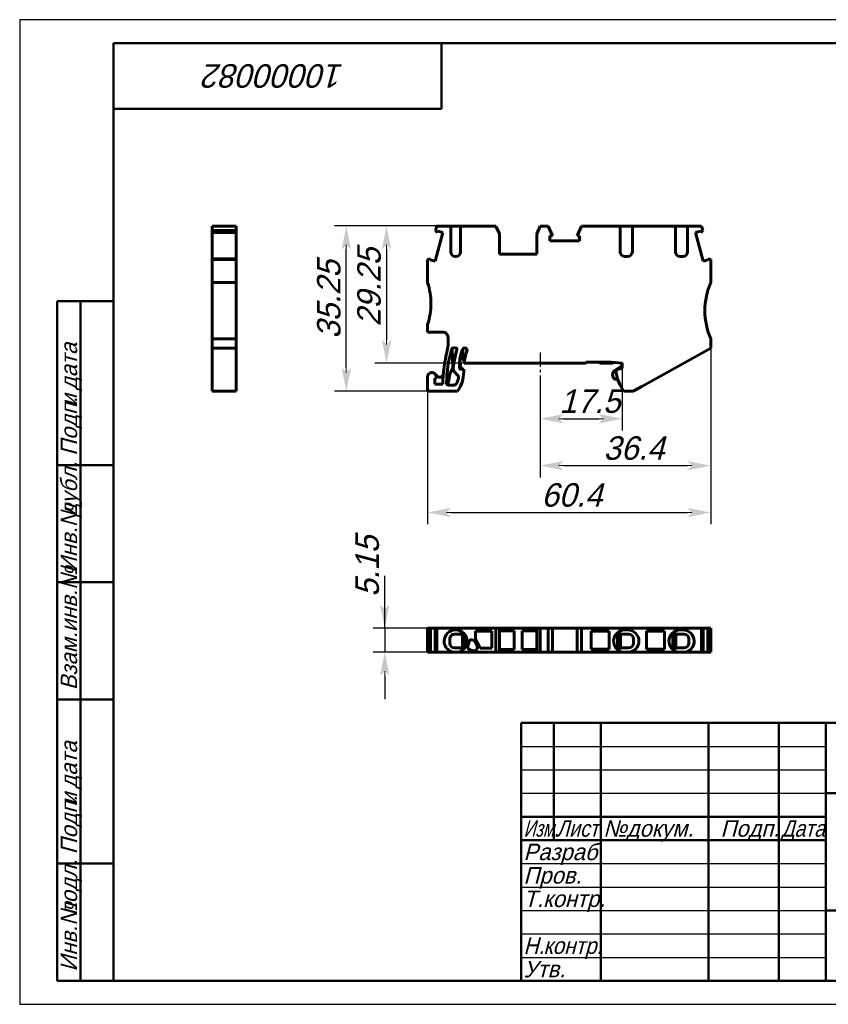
# Model space of a CAD drawing. Header units: millimetres. Extents: x 0 to 297, y 0 to 210.
# Tile 1 of 2: x 0 to 173, y 0 to 210. Entities that reach past the tile are written whole.
import ezdxf

# ---------------------------------------------------------------- set-up
doc = ezdxf.new("R2010")
doc.units = ezdxf.units.MM
doc.linetypes.add('CENTER_per1_scale0.097244', pattern=[4.94, 3.0875, -0.6175, 0.6175, -0.6175])
doc.styles.add('TextStyle_1', font='T-FLEX Type A.TTF', dxfattribs={"oblique": 15, "height": 5})
doc.styles.add('TextStyle_2', font='T-FLEX Type A.TTF', dxfattribs={"oblique": 15, "height": 3.5})
doc.styles.add('TextStyle_3', font='T-FLEX Type A.TTF', dxfattribs={"width": 0.744064, "oblique": 15, "height": 3.5})
doc.styles.add('TextStyle_4', font='T-FLEX Type A.TTF', dxfattribs={"width": 0.883061, "oblique": 15, "height": 3.5})
doc.styles.add('TextStyle_5', font='T-FLEX Type A.TTF', dxfattribs={"width": 0.94413, "oblique": 15, "height": 3.5})
doc.styles.add('TextStyle_7', font='T-FLEX Type A.TTF', dxfattribs={"oblique": 15, "height": 5})
doc.dimstyles.new('DIM_ST_1', dxfattribs={"dimtxt": 5, "dimasz": 5, "dimexe": 2.5, "dimexo": 0, "dimtad": 1, "dimrnd": 0.01, "dimdsep": 46, "dimtxsty": 'TextStyle_1', "dimblk": 'Arrow_3_C7_Status', "dimcen": 0.09, "dimclrd": 7, "dimclre": 7, "dimclrt": 7, "dimazin": 0, "dimtfac": 1, "dimtdec": 0, "dimtmove": 0, "dimatfit": 0, "dimldrblk": 'NONE', "dimfxl": 1, "dimtvp": 1, "dimtolj": 1, "dimarcsym": 0})
doc.dimstyles.new('DIM_ST_2', dxfattribs={"dimtxt": 5, "dimasz": 5, "dimexe": 2.5, "dimexo": 0, "dimtad": 1, "dimrnd": 0.01, "dimdsep": 46, "dimtxsty": 'TextStyle_1', "dimblk": 'Arrow_3_C7_Status', "dimcen": 0.09, "dimclrd": 7, "dimclre": 7, "dimclrt": 7, "dimazin": 0, "dimtfac": 1, "dimtdec": 0, "dimtmove": 0, "dimatfit": 0, "dimldrblk": 'NONE', "dimfxl": 1, "dimtvp": 1, "dimtolj": 1, "dimarcsym": 0})
doc.dimstyles.new('DIM_ST_3', dxfattribs={"dimtxt": 5, "dimasz": 5, "dimexe": 2.5, "dimexo": 0, "dimtad": 1, "dimrnd": 0.01, "dimdsep": 46, "dimtxsty": 'TextStyle_1', "dimblk": 'Arrow_3_C7_Status', "dimcen": 0.09, "dimclrd": 7, "dimclre": 7, "dimclrt": 7, "dimazin": 0, "dimtfac": 1, "dimtdec": 0, "dimtmove": 0, "dimatfit": 0, "dimldrblk": 'NONE', "dimfxl": 1, "dimtvp": 1, "dimtolj": 1, "dimarcsym": 0})

# ---------------------------------------------------------------- blocks, each defined once
blk = doc.blocks.new('Arrow_3_C7_Status')
at = {"color": 7, "linetype": 'Continuous', "lineweight": 0}
blk.add_line((-1, 0), (-0.8, 0), dxfattribs=at)
at = {"color": 7}
blk.add_solid([(-1, -0.2), (0, 0), (-0.8, 0), (-1, 0.2)], dxfattribs=at)
blk = doc.blocks.new('*D5')
at = {"color": 7, "lineweight": -2}
for p, q in [((94.07, 166), (67.19, 166)), ((69.69, 135.75), (69.69, 161)), ((87.04, 130.75), (67.19, 130.75))]:
    blk.add_line(p, q, dxfattribs=at)
at = {"layer": 'Defpoints', "color": 0}
for p in [(69.69, 166), (94.07, 166), (87.04, 130.75)]:
    blk.add_point(p, dxfattribs=at)
at = {"color": 7, "lineweight": -2, "xscale": 5, "yscale": 5, "zscale": 5}
for p, rotation in [((69.69, 166), 90), ((69.69, 130.75), 270)]:
    blk.add_blockref('Arrow_3_C7_Status', p, dxfattribs=dict(at, rotation=rotation))
blk = doc.blocks.new('_None')
blk = doc.blocks.new('*D6')
at = {"color": 7, "lineweight": -2}
for p, q in [((147.44, 139.95), (147.44, 112.39)), ((111.04, 134.1), (111.04, 112.39)), ((116.04, 114.89), (142.44, 114.89))]:
    blk.add_line(p, q, dxfattribs=at)
at = {"layer": 'Defpoints', "color": 0}
for p in [(147.44, 139.95), (111.04, 134.1), (147.44, 114.89)]:
    blk.add_point(p, dxfattribs=at)
at = {"color": 7, "lineweight": -2, "xscale": 5, "yscale": 5, "zscale": 5}
for p, rotation in [((111.04, 114.89), 180), ((147.44, 114.89), 360)]:
    blk.add_blockref('Arrow_3_C7_Status', p, dxfattribs=dict(at, rotation=rotation))
blk = doc.blocks.new('*D7')
at = {"color": 7, "lineweight": -2}
for p, q in [((128.54, 135.65), (128.54, 122.39)), ((111.04, 134.1), (111.04, 122.39)), ((116.04, 124.89), (123.54, 124.89))]:
    blk.add_line(p, q, dxfattribs=at)
at = {"layer": 'Defpoints', "color": 0}
for p in [(128.54, 135.65), (111.04, 134.1), (128.54, 124.89)]:
    blk.add_point(p, dxfattribs=at)
at = {"color": 7, "lineweight": -2, "xscale": 5, "yscale": 5, "zscale": 5, "rotation": 180}
blk.add_blockref('Arrow_3_C7_Status', (111.04, 124.89), dxfattribs=at)
at = {"color": 7, "lineweight": -2, "xscale": 5, "yscale": 5, "zscale": 5}
blk.add_blockref('Arrow_3_C7_Status', (128.54, 124.89), dxfattribs=at)
blk = doc.blocks.new('*D8')
at = {"color": 7, "lineweight": -2}
for p, q in [((147.44, 139.95), (147.44, 102.39)), ((87.04, 130.75), (87.04, 102.39)), ((92.04, 104.89), (142.44, 104.89))]:
    blk.add_line(p, q, dxfattribs=at)
at = {"layer": 'Defpoints', "color": 0}
for p in [(147.44, 139.95), (87.04, 130.75), (147.44, 104.89)]:
    blk.add_point(p, dxfattribs=at)
at = {"color": 7, "lineweight": -2, "xscale": 5, "yscale": 5, "zscale": 5}
for p, rotation in [((87.04, 104.89), 180), ((147.44, 104.89), 360)]:
    blk.add_blockref('Arrow_3_C7_Status', p, dxfattribs=dict(at, rotation=rotation))
blk = doc.blocks.new('*D9')
at = {"color": 7, "lineweight": -2}
for p, q in [((94.07, 166), (75.77, 166)), ((78.27, 161), (78.27, 141.75)), ((94.85, 136.75), (75.77, 136.75))]:
    blk.add_line(p, q, dxfattribs=at)
at = {"layer": 'Defpoints', "color": 0}
for p in [(94.07, 166), (78.27, 136.75), (94.85, 136.75)]:
    blk.add_point(p, dxfattribs=at)
at = {"color": 7, "lineweight": -2, "xscale": 5, "yscale": 5, "zscale": 5}
for p, rotation in [((78.27, 166), 90.0000000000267), ((78.27, 136.75), 270.0000000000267)]:
    blk.add_blockref('Arrow_3_C7_Status', p, dxfattribs=dict(at, rotation=rotation))
blk = doc.blocks.new('*D10')
at = {"color": 7, "lineweight": -2}
for p, q in [((77.89, 80.23), (77.89, 91.36)), ((77.89, 85.23), (77.89, 90.23)), ((87.04, 80.23), (75.39, 80.23)), ((77.89, 80.23), (77.89, 75.08)), ((87.04, 75.08), (75.39, 75.08)), ((77.89, 70.08), (77.89, 65.08))]:
    blk.add_line(p, q, dxfattribs=at)
at = {"layer": 'Defpoints', "color": 0}
for p in [(87.04, 80.23), (77.89, 75.08), (87.04, 75.08)]:
    blk.add_point(p, dxfattribs=at)
at = {"color": 7, "lineweight": -2, "xscale": 5, "yscale": 5, "zscale": 5}
for p, rotation in [((77.89, 80.23), 270), ((77.89, 75.08), 90)]:
    blk.add_blockref('Arrow_3_C7_Status', p, dxfattribs=dict(at, rotation=rotation))
blk = doc.blocks.new('_FR1Страница_1')
at = {"color": 7, "linetype": 'Continuous', "lineweight": 25}
for p, q in [((0, 210), (0, 0)), ((297, 210), (0, 210)), ((107, 55), (172, 55)), ((107, 50), (172, 50)), ((107, 45), (172, 45)), ((107, 30), (172, 30)), ((107, 25), (172, 25)), ((107, 20), (172, 20)), ((107, 15), (172, 15)), ((107, 10), (172, 10)), ((0, 0), (297, 0))]:
    blk.add_line(p, q, dxfattribs=at)
at = {"color": 7, "linetype": 'Continuous', "lineweight": 50}
for p, q in [((20, 5), (20, 205)), ((20, 205), (292, 205)), ((90, 191), (90, 205)), ((20, 191), (90, 191)), ((8, 5), (8, 150)), ((8, 150), (20, 150)), ((13, 150), (13, 5)), ((8, 115), (20, 115)), ((8, 90), (20, 90)), ((20, 65), (8, 65)), ((107, 5), (107, 60)), ((107, 60), (292, 60)), ((114, 60), (114, 35)), ((124, 60), (124, 5)), ((147, 60), (147, 5)), ((162, 60), (162, 5)), ((172, 60), (172, 5)), ((172, 45), (292, 45)), ((107, 40), (172, 40)), ((107, 35), (172, 35)), ((8, 30), (20, 30)), ((172, 20), (292, 20)), ((20, 5), (8, 5)), ((292, 5), (20, 5))]:
    blk.add_line(p, q, dxfattribs=at)
at = {"color": 7, "oblique": 15}
for s, height, rotation, style, p in [('10000082', 5, 180, 'TextStyle_7', (69.23, 200.5)), ('дата', 3.5, 90, 'TextStyle_2', (12.25, 131.01)), ('Подп.', 3.5, 90, 'TextStyle_2', (12.25, 117)), ('и', 3.5, 90, 'TextStyle_2', (12.25, 127.51)), ('дубл.', 3.5, 90, 'TextStyle_2', (12.25, 104.01)), ('Инв.№', 3.5, 90, 'TextStyle_2', (12.25, 92)), ('Взам.инв.№', 3.5, 90, 'TextStyle_2', (12.25, 67)), ('дата', 3.5, 90, 'TextStyle_2', (12.25, 46.01)), ('Подп.', 3.5, 90, 'TextStyle_2', (12.25, 32)), ('и', 3.5, 90, 'TextStyle_2', (12.25, 42.51)), ('подл.', 3.5, 90, 'TextStyle_2', (12.25, 19.01)), ('Инв.№', 3.5, 90, 'TextStyle_2', (12.25, 7))]:
    blk.add_text(s, height=height, rotation=rotation, dxfattribs=dict(at, style=style)).set_placement(p)
for s, style, width, p in [('Изм.', 'TextStyle_3', 0.744064, (107.5, 35.75)), ('Лист', 'TextStyle_4', 0.883061, (114.5, 35.75)), ('Дата', 'TextStyle_4', 0.883061, (162.5, 35.75)), ('Н.', 'TextStyle_5', 0.94413, (107.5, 10.75)), ('контр.', 'TextStyle_5', 0.94413, (111.75, 10.75))]:
    blk.add_text(s, height=3.5, dxfattribs=dict(at, style=style, width=width)).set_placement(p)
at = {"color": 7, "style": 'TextStyle_2', "oblique": 15}
for s, p in [('№', (124.5, 35.75)), ('докум.', (129.5, 35.75)), ('Подп.', (149.53, 35.75)), ('Разраб.', (107.5, 30.75)), ('Пров.', (107.5, 25.75)), ('Т.контр.', (107.5, 20.75)), ('Утв.', (107.5, 5.75))]:
    blk.add_text(s, height=3.5, dxfattribs=at).set_placement(p)
blk = doc.blocks.new('Страница_1')
at = {"color": 7, "linetype": 'Continuous', "lineweight": 60}
for p, q in [((41.069, 165.995), (41.069, 165.033)), ((41.069, 165.995), (46.219, 165.995)), ((46.219, 165.995), (46.219, 165.033)), ((89.004, 165.995), (88.746, 165.033)), ((91.969, 165.995), (89.004, 165.995)), ((91.969, 160.495), (91.969, 165.995)), ((91.971, 165.995), (92.969, 165.995)), ((93.069, 165.995), (92.969, 165.995)), ((94.058, 165.995), (93.069, 165.995)), ((94.069, 165.995), (94.069, 160.495)), ((101.626, 165.995), (94.069, 165.995)), ((102.344, 164.295), (101.626, 165.995)), ((111.063, 165.995), (110.344, 164.295)), ((112.734, 165.995), (111.063, 165.995)), ((113.658, 163.893), (112.734, 165.995)), ((119.854, 165.995), (118.93, 163.893)), ((128.119, 165.995), (119.854, 165.995)), ((128.119, 165.995), (128.119, 160.495)), ((128.121, 165.995), (129.119, 165.995)), ((129.119, 165.995), (129.719, 165.995)), ((130.717, 165.995), (129.719, 165.995)), ((130.719, 160.495), (130.719, 165.995)), ((132.744, 165.995), (130.719, 165.995)), ((132.744, 165.995), (139.919, 165.995)), ((139.919, 165.995), (139.919, 160.495)), ((139.921, 165.995), (140.919, 165.995)), ((140.919, 165.995), (141.519, 165.995)), ((142.517, 165.995), (141.519, 165.995)), ((142.519, 165.995), (145.484, 165.995)), ((142.519, 160.495), (142.519, 165.995)), ((145.484, 165.995), (145.742, 165.033)), ((41.069, 165.033), (41.069, 164.6)), ((41.069, 165.033), (46.219, 165.033)), ((41.069, 164.6), (46.219, 164.6)), ((41.069, 164.586), (41.069, 164.598)), ((41.069, 164.586), (41.069, 159.018)), ((41.069, 164.586), (46.219, 164.586)), ((46.219, 165.033), (46.219, 164.6)), ((46.219, 164.598), (46.219, 164.586)), ((46.219, 159.018), (46.219, 164.586)), ((90.283, 164.586), (88.646, 158.476)), ((88.746, 165.033), (89.179, 164.6)), ((89.179, 164.6), (89.249, 164.863)), ((89.249, 164.863), (90.283, 164.586)), ((102.344, 159.995), (102.344, 164.295)), ((110.344, 164.295), (110.344, 159.995)), ((113.132, 162.82), (113.132, 163.893)), ((113.132, 163.893), (113.658, 163.893)), ((118.93, 163.893), (119.457, 163.893)), ((119.457, 163.893), (119.457, 162.82)), ((144.205, 164.586), (145.239, 164.863)), ((144.205, 164.586), (145.842, 158.476)), ((145.239, 164.863), (145.309, 164.6)), ((145.742, 165.033), (145.309, 164.6)), ((119.457, 162.82), (113.132, 162.82)), ((110.344, 159.995), (102.344, 159.995)), ((41.069, 159.016), (46.219, 159.016)), ((41.069, 158.845), (41.069, 159.016)), ((41.069, 158.845), (41.069, 153.945)), ((41.069, 158.845), (46.219, 158.845)), ((46.219, 159.016), (46.219, 158.845)), ((46.219, 158.845), (46.219, 153.945)), ((87.683, 159.016), (87.044, 158.845)), ((87.044, 158.845), (87.044, 153.899)), ((87.612, 158.753), (87.683, 159.016)), ((88.646, 158.476), (87.612, 158.753)), ((93.069, 159.495), (92.969, 159.495)), ((129.119, 159.495), (129.719, 159.495)), ((129.719, 159.495), (129.119, 159.495)), ((141.519, 159.495), (140.919, 159.495)), ((140.919, 159.495), (141.519, 159.495)), ((146.876, 158.753), (145.842, 158.476)), ((146.805, 159.016), (146.876, 158.753)), ((147.444, 158.845), (146.805, 159.016)), ((147.444, 158.845), (147.444, 153.945)), ((46.219, 153.945), (41.069, 153.945)), ((41.069, 153.945), (41.069, 147.945)), ((46.219, 153.945), (46.219, 147.945)), ((41.069, 147.945), (41.069, 141.945)), ((46.219, 147.945), (46.219, 141.945)), ((87.044, 144.992), (87.044, 143.345)), ((87.044, 143.345), (90.346, 143.345)), ((41.069, 141.945), (41.069, 139.945)), ((46.219, 141.945), (41.069, 141.945)), ((46.219, 141.945), (46.219, 139.945)), ((147.444, 141.945), (147.444, 139.945)), ((41.069, 139.945), (46.219, 139.945)), ((41.069, 139.945), (41.069, 131.79)), ((46.219, 139.945), (46.219, 131.79)), ((92.4, 135.846), (92.274, 139.88)), ((93.004, 139.99), (92.586, 139.99)), ((94.534, 137.794), (94.584, 139.816)), ((147.444, 139.945), (132.744, 131.79)), ((93.873, 137.134), (94.015, 136.971)), ((94.064, 136.845), (94.075, 136.423)), ((94.883, 137.195), (94.657, 137.452)), ((94.85, 136.745), (120.644, 136.745)), ((120.844, 136.945), (126.258, 136.945)), ((123.828, 136.812), (123.598, 136.945)), ((124.078, 136.745), (126.285, 136.745)), ((126.258, 136.945), (128.544, 136.745)), ((126.535, 136.812), (126.699, 136.907)), ((128.489, 136.75), (128.514, 136.609)), ((128.544, 136.745), (128.544, 135.645)), ((88.58, 134.482), (89.096, 133.966)), ((92.353, 135.619), (91.935, 134.721)), ((93.362, 134.289), (92.769, 134.882)), ((93.844, 135.585), (93.844, 136.445)), ((94.061, 135.386), (93.844, 135.585)), ((93.91, 136.148), (94.029, 136.289)), ((94.261, 135.781), (94.029, 135.822)), ((94.744, 135.445), (94.061, 135.386)), ((94.344, 135.683), (94.344, 135.468)), ((94.344, 135.41), (94.344, 135.468)), ((94.744, 134.889), (94.744, 135.445)), ((128.308, 136.113), (126.974, 135.178)), ((128.544, 135.645), (127.244, 135.297)), ((127.244, 135.297), (127.244, 134.845)), ((87.044, 133.845), (87.044, 130.745)), ((88.544, 133.545), (88.637, 133.545)), ((88.544, 132.245), (88.544, 133.545)), ((91.487, 132.772), (91.699, 133.974)), ((93.332, 132.619), (93.59, 133.226)), ((126.657, 133.666), (126.571, 133.901)), ((41.069, 131.79), (41.069, 130.745)), ((46.219, 130.745), (41.069, 130.745)), ((46.219, 131.79), (46.219, 130.745)), ((87.044, 130.745), (93.386, 130.745)), ((90.252, 132.245), (88.544, 132.245)), ((91.56, 132.045), (92.427, 132.045)), ((128.903, 130.745), (130.862, 130.745)), ((132.744, 131.79), (130.862, 130.745)), ((87.044, 80.226), (87.683, 80.226)), ((87.044, 75.076), (87.044, 80.226)), ((87.683, 75.076), (87.683, 80.226)), ((88.646, 80.226), (87.685, 80.226)), ((88.646, 75.076), (88.646, 80.226)), ((88.744, 80.226), (88.646, 80.226)), ((88.746, 80.226), (89.004, 80.226)), ((88.746, 75.076), (88.746, 80.226)), ((89.004, 80.226), (101.626, 80.226)), ((89.004, 75.076), (89.004, 80.226)), ((93.069, 79.876), (92.969, 79.876)), ((101.626, 80.226), (102.344, 80.226)), ((101.626, 75.076), (101.626, 80.226)), ((102.344, 80.226), (110.344, 80.226)), ((102.344, 80.226), (102.344, 75.076)), ((110.344, 80.226), (110.344, 75.076)), ((110.344, 80.226), (111.063, 80.226)), ((111.063, 75.076), (111.063, 80.226)), ((111.063, 80.226), (112.734, 80.226)), ((112.734, 75.076), (112.734, 80.226)), ((113.658, 80.226), (112.734, 80.226)), ((113.658, 80.226), (113.658, 75.076)), ((113.66, 80.226), (118.928, 80.226)), ((119.854, 80.226), (118.93, 80.226)), ((118.93, 80.226), (118.93, 75.076)), ((119.854, 75.076), (119.854, 80.226)), ((132.744, 80.226), (119.854, 80.226)), ((129.119, 79.876), (129.719, 79.876)), ((145.484, 80.226), (132.744, 80.226)), ((140.919, 79.876), (141.519, 79.876)), ((145.484, 75.076), (145.484, 80.226)), ((145.484, 80.226), (145.742, 80.226)), ((145.742, 75.076), (145.742, 80.226)), ((145.842, 80.226), (145.744, 80.226)), ((145.842, 80.226), (146.803, 80.226)), ((145.842, 75.076), (145.842, 80.226)), ((146.805, 75.076), (146.805, 80.226)), ((146.805, 80.226), (147.444, 80.226)), ((147.444, 75.076), (147.444, 80.226)), ((91.744, 77.476), (91.744, 77.926)), ((92.969, 78.926), (92.744, 78.926)), ((93.069, 78.926), (92.969, 78.926)), ((93.069, 78.926), (94.981, 78.926)), ((94.494, 76.026), (94.494, 78.926)), ((95.119, 76.228), (95.119, 78.724)), ((97.012, 77.579), (96.487, 77.719)), ((100.744, 79.576), (97.244, 79.576)), ((97.244, 77.78), (97.244, 79.576)), ((97.244, 77.78), (98.247, 75.926)), ((100.744, 79.576), (100.744, 75.926)), ((105.494, 79.651), (102.344, 79.651)), ((105.494, 75.651), (105.494, 79.651)), ((107.194, 79.651), (107.194, 75.651)), ((110.344, 79.651), (107.194, 79.651)), ((121.944, 79.576), (121.944, 75.776)), ((121.944, 79.576), (125.744, 79.576)), ((125.744, 75.776), (125.744, 79.576)), ((127.431, 79.182), (127.569, 79.078)), ((127.569, 75.873), (127.569, 79.078)), ((129.119, 78.926), (127.569, 78.926)), ((128.194, 76.026), (128.194, 78.926)), ((129.119, 78.926), (129.719, 78.926)), ((129.719, 78.926), (129.944, 78.926)), ((130.944, 77.476), (130.944, 77.926)), ((133.744, 79.576), (133.744, 75.776)), ((133.744, 79.576), (137.544, 79.576)), ((137.544, 75.776), (137.544, 79.576)), ((139.231, 79.182), (139.369, 79.078)), ((139.369, 75.873), (139.369, 79.078)), ((140.919, 78.926), (139.369, 78.926)), ((139.994, 76.026), (139.994, 78.926)), ((140.919, 78.926), (141.519, 78.926)), ((141.519, 78.926), (141.744, 78.926)), ((142.744, 77.476), (142.744, 77.926)), ((91.744, 77.026), (91.744, 77.476)), ((92.969, 76.026), (92.744, 76.026)), ((93.069, 76.026), (92.969, 76.026)), ((94.981, 76.026), (93.069, 76.026)), ((95.875, 77.366), (95.621, 76.419)), ((97.709, 76.29), (97.012, 77.579)), ((97.583, 75.821), (97.709, 76.29)), ((100.744, 75.926), (98.247, 75.926)), ((102.344, 75.651), (105.494, 75.651)), ((107.194, 75.651), (110.344, 75.651)), ((121.944, 75.776), (125.744, 75.776)), ((127.431, 75.769), (127.569, 75.873)), ((127.569, 76.026), (129.119, 76.026)), ((129.119, 76.026), (129.719, 76.026)), ((129.719, 76.026), (129.944, 76.026)), ((130.944, 77.026), (130.944, 77.476)), ((133.744, 75.776), (137.544, 75.776)), ((139.231, 75.769), (139.369, 75.873)), ((139.369, 76.026), (140.919, 76.026)), ((140.919, 76.026), (141.519, 76.026)), ((141.519, 76.026), (141.744, 76.026)), ((142.744, 77.026), (142.744, 77.476)), ((87.683, 75.076), (87.044, 75.076)), ((88.646, 75.076), (87.685, 75.076)), ((88.744, 75.076), (88.646, 75.076)), ((89.004, 75.076), (88.746, 75.076)), ((91.969, 75.076), (89.004, 75.076)), ((91.969, 75.294), (91.969, 75.076)), ((91.969, 75.076), (92.969, 75.076)), ((93.069, 75.076), (92.969, 75.076)), ((93.069, 75.076), (94.069, 75.076)), ((94.069, 75.076), (94.069, 75.294)), ((101.626, 75.076), (94.069, 75.076)), ((96.095, 75.598), (96.849, 75.397)), ((102.344, 75.076), (101.626, 75.076)), ((110.344, 75.076), (102.344, 75.076)), ((111.063, 75.076), (110.344, 75.076)), ((112.734, 75.076), (111.063, 75.076)), ((113.658, 75.076), (112.734, 75.076)), ((118.928, 75.076), (113.66, 75.076)), ((119.854, 75.076), (118.93, 75.076)), ((128.119, 75.076), (119.854, 75.076)), ((128.119, 75.076), (128.119, 75.294)), ((129.119, 75.076), (128.119, 75.076)), ((129.119, 75.076), (129.719, 75.076)), ((130.719, 75.076), (129.719, 75.076)), ((130.719, 75.294), (130.719, 75.076)), ((132.744, 75.076), (130.719, 75.076)), ((132.744, 75.076), (139.919, 75.076)), ((139.919, 75.076), (139.919, 75.294)), ((140.919, 75.076), (139.919, 75.076)), ((140.919, 75.076), (141.519, 75.076)), ((142.519, 75.076), (141.519, 75.076)), ((142.519, 75.294), (142.519, 75.076)), ((142.519, 75.076), (145.484, 75.076)), ((145.484, 75.076), (145.742, 75.076)), ((145.744, 75.076), (145.842, 75.076)), ((146.803, 75.076), (145.842, 75.076)), ((147.444, 75.076), (146.805, 75.076))]:
    blk.add_line(p, q, dxfattribs=at)
at = {"color": 7, "linetype": 'CENTER_per1_scale0.097244', "lineweight": 25}
blk.add_line((111.044, 139.04), (111.044, 134.1), dxfattribs=at)
blk.add_line((111.044, 139.04), (111.044, 134.1), dxfattribs=at)
at = {"color": 7, "linetype": 'Continuous', "lineweight": 60}
for centre, radius, start, end in [((92.969, 160.495), 1, 180, 270), ((93.069, 160.495), 1, 270, 0), ((129.119, 160.495), 1, 180, 270), ((129.719, 160.495), 1, 270, 0), ((140.919, 160.495), 1, 180, 270), ((141.519, 160.495), 1, 270, 0), ((73.245, 149.445), 14.5, 0, 17.88579), ((161.192, 147.945), 15, 156.42182, 180), ((73.245, 149.445), 14.5, 342.11421, 360), ((161.192, 147.945), 15, 180, 203.57818), ((90.346, 142.345), 1, 9.9694, 89.99997), ((83.944, 141.22), 7.5, 345.85893, 9.96932), ((122.344, 131.545), 32.1, 165.85889, 178.75046), ((122.344, 131.545), 31.3, 165.05133, 178.13941), ((92.586, 139.49), 0.5, 90.00009, 165.05123), ((122.344, 131.545), 30.15, 164.48522, 172.02584), ((93.004, 139.69), 0.3, 344.48526, 89.99997), ((102.144, 136.445), 8.3, 157.02179, 179.99995), ((94.963, 139.49), 0.5, 337.02176, 157.02176), ((102.144, 136.445), 7.3, 157.02176, 177.64472), ((93.864, 136.84), 0.2, 1.5, 41.18593), ((95.034, 137.781), 0.5, 178.58758, 221.18593), ((120.644, 136.945), 0.2, 270, 359.99999), ((124.078, 137.245), 0.5, 240, 270), ((126.285, 137.245), 0.5, 270, 300), ((128.021, 136.522), 0.5, 305, 10), ((87.944, 133.845), 0.9, 351.78851, 179.99827), ((89.627, 134.496), 0.75, 225, 354.84661), ((94.653, 133.453), 3, 155, 170), ((91.9, 135.83), 0.5, 335, 1.79412), ((93.476, 135.589), 1, 172.02584, 225), ((87.744, 134.889), 7, 323.70567, 360), ((94.064, 136.019), 0.2, 140, 260), ((93.875, 136.417), 0.2, 320, 1.5), ((94.244, 135.683), 0.1, 0.00001, 80), ((127.605, 134.277), 1.1, 125, 200), ((136.638, 136.261), 9.5, 188.56822, 215.49027), ((88.637, 133.745), 0.2, 270, 351.78679), ((91.56, 132.545), 0.5, 178.13947, 269.99995), ((90.502, 132.945), 1, 313.06769, 350), ((92.427, 133.045), 1, 270.00004, 334.74375), ((92.655, 133.582), 1, 339.1966, 44.99996), ((127.126, 133.837), 0.5, 200, 273.91716), ((126.819, 138.327), 5, 273.91716, 278.79467), ((92.969, 77.476), 2.4, 90, 180), ((93.069, 77.476), 2.4, 0, 90), ((129.119, 77.476), 2.4, 90, 180), ((129.719, 77.476), 2.4, 360, 90), ((140.919, 77.476), 2.4, 90, 180), ((141.519, 77.476), 2.4, 360, 90), ((92.744, 77.926), 1, 90, 180.00001), ((96.358, 77.236), 0.5, 75, 165), ((129.944, 77.926), 1, 360, 90), ((141.744, 77.926), 1, 360, 90), ((92.969, 77.476), 2.4, 180, 245.37568), ((92.744, 77.026), 1, 180.00001, 269.99999), ((93.069, 77.476), 2.4, 294.62432, 0), ((96.269, 76.246), 0.67, 165.00003, 254.99997), ((97.004, 75.976), 0.6, 255, 345), ((129.119, 77.476), 2.4, 180, 245.37568), ((129.944, 77.026), 1, 270, 359.99999), ((129.719, 77.476), 2.4, 294.62432, 360), ((140.919, 77.476), 2.4, 180, 245.37568), ((141.744, 77.026), 1, 270, 359.99999), ((141.519, 77.476), 2.4, 294.62432, 360), ((92.969, 77.476), 2.4, 245.37568, 270), ((93.069, 77.476), 2.4, 270.00002, 294.6243), ((129.119, 77.476), 2.4, 245.37568, 270), ((129.719, 77.476), 2.4, 270.00001, 294.6243), ((140.919, 77.476), 2.4, 245.37568, 270), ((141.519, 77.476), 2.4, 270.00001, 294.6243)]:
    blk.add_arc(centre, radius, start, end, dxfattribs=at)
blk.add_blockref('_FR1Страница_1', (0, 0))
at = {"color": 7, "style": 'TextStyle_1', "oblique": 15}
for s, p in [('29.25', (77.024, 144.583)), ('35.25', (68.444, 141.938)), ('5.15', (76.644, 86.895))]:
    blk.add_text(s, height=5, rotation=90, dxfattribs=at).set_placement(p)
for s, p in [('17.5', (115.149, 126.14)), ('36.4', (124.544, 116.14)), ('60.4', (111.297, 106.14))]:
    blk.add_text(s, height=5, dxfattribs=at).set_placement(p)
for base, p1, p2, angle, dimstyle, picture, middle in [((69.694, 165.995), (87.044, 130.745), (94.069, 165.995), 90, 'DIM_ST_1', '*D5', (69.694, 148.37)), ((78.274, 136.745), (94.069, 165.995), (94.85, 136.745), 270, 'DIM_ST_1', '*D9', (78.274, 151.37)), ((77.894, 75.076), (87.044, 80.226), (87.044, 75.076), 270, 'DIM_ST_3', '*D10', (77.894, 91.363))]:
    dim = blk.add_linear_dim(base=base, p1=p1, p2=p2, angle=angle, text=' ', dimstyle=dimstyle)
    dim.commit()
    dim.dimension.update_dxf_attribs({"geometry": picture, "text_midpoint": middle, "dimtype": 160})
for base, p1, p2, dimstyle, picture, middle in [((147.444, 104.89), (87.044, 130.745), (147.444, 139.945), 'DIM_ST_1', '*D8', (116.654, 104.89)), ((147.444, 114.89), (111.044, 134.1), (147.444, 139.945), 'DIM_ST_1', '*D6', (129.724, 114.89)), ((128.544, 124.89), (111.044, 134.1), (128.544, 135.645), 'DIM_ST_2', '*D7', (119.794, 124.89))]:
    dim = blk.add_linear_dim(base=base, p1=p1, p2=p2, text=' ', dimstyle=dimstyle)
    dim.commit()
    dim.dimension.update_dxf_attribs({"geometry": picture, "text_midpoint": middle, "dimtype": 160})

msp = doc.modelspace()

# ---------------------------------------------------------------- block references
msp.add_blockref('Страница_1', (0, 0))

doc.saveas('drawing.dxf')
